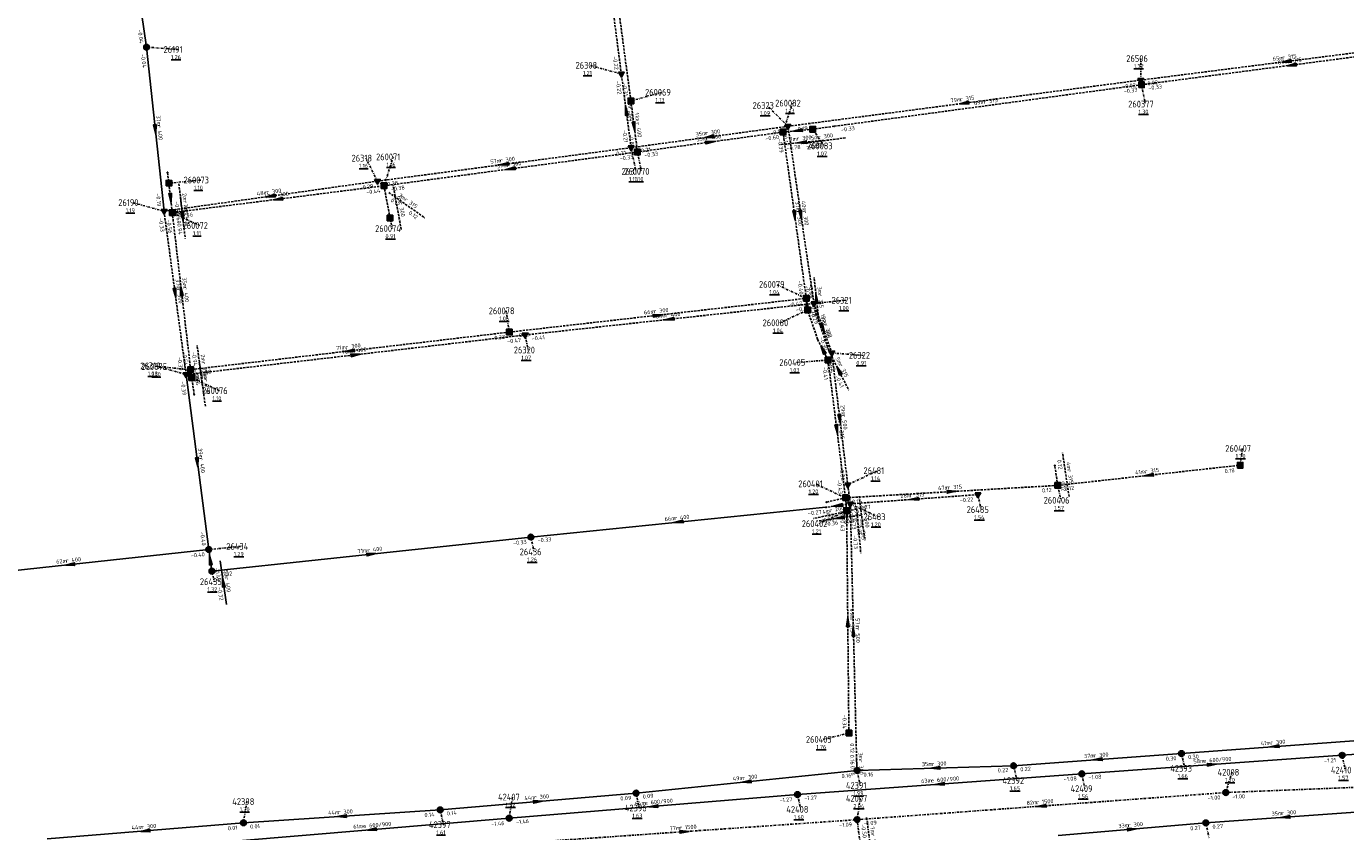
# Model space of a CAD drawing. Extents: x 188323 to 208361, y 565368 to 574910.
# Tile 174 of 256: x 202968 to 203260, y 569151 to 569330. Entities that reach past the tile are written whole.
import ezdxf

# ---------------------------------------------------------------- set-up
doc = ezdxf.new("R2010")
doc.units = 0
for name, pattern in [('BORDER', [1.75, 0.5, -0.25, 0.5, -0.25, 0, -0.25]), ('DASHDOT', [1, 0.5, -0.25, 0, -0.25]), ('DASHED', [0.75, 0.5, -0.25])]:
    doc.linetypes.add(name, pattern=pattern)
doc.layers.get('0').update_dxf_attribs({"linetype": 'CONTINUOUS'})
for name, color, linetype in [('RIO-AFM', 7, 'CONTINUOUS'), ('RIO-BOK', 7, 'CONTINUOUS'), ('RIO-DET', 7, 'CONTINUOUS'), ('RIO-KNP', 7, 'CONTINUOUS'), ('RIO-KNR', 7, 'CONTINUOUS'), ('RIO-LAG_0B', 7, 'CONTINUOUS'), ('RIO-LAG_1B', 7, 'DASHED'), ('RIO-LAG_2B', 7, 'DASHED'), ('RIO-LAG_4', 7, 'BORDER'), ('RIO-LEN', 7, 'CONTINUOUS'), ('RIO-MVD', 1, 'CONTINUOUS'), ('RIO-VRB', 6, 'DASHDOT'), ('RIO-VRH', 7, 'CONTINUOUS')]:
    doc.layers.add(name, color=color, linetype=linetype)
doc.styles.add('RIO-TXT', font='isocp.shx')

# ---------------------------------------------------------------- blocks, each defined once
blk = doc.blocks.new('L_VHR')
blk.add_lwpolyline([(-0.5, 0), (0.5, 0), (-0.5, 0.15), (-0.5, -0.15), (0.5, 0)])
blk = doc.blocks.new('K_IPR')
blk.add_lwpolyline([(-0.5, -0.5), (0.5, -0.5), (0.5, 0.5), (-0.5, 0.5)], close=True)
blk.add_solid([(-0.5, 0.5), (0.5, 0.5), (-0.5, -0.5), (0.5, -0.5)])
at = {"style": 'RIO-TXT', "flags": 1}
blk.add_attdef('KNOOPNAAM', (2, 2), '', height=1, dxfattribs=at)
blk = doc.blocks.new('K_FIC')
blk.add_circle((0, 0), 0.0625)
at = {"style": 'RIO-TXT', "flags": 1}
blk.add_attdef('KNOOPNAAM', (2, 2), '', height=1, dxfattribs=at)
blk = doc.blocks.new('K_IPD')
blk.add_lwpolyline([(-0.496027, 0.307994), (0.503973, 0.307994), (0.003973, -0.558031)], close=True)
blk.add_solid([(-0.496027, 0.307994), (0.503973, 0.307994), (0.003973, -0.558031)])
at = {"style": 'RIO-TXT', "flags": 1}
blk.add_attdef('KNOOPNAAM', (2, 2), '', height=1, dxfattribs=at)
blk = doc.blocks.new('K_IPG')
blk.add_circle((0, 0), 0.5)
for points in [[(0, 0), (-0.5, 0), (-0.433013, 0.25)], [(0, 0), (-0.433013, -0.25), (-0.5, 0)], [(0, 0), (-0.433013, 0.25), (-0.25, 0.433013)], [(0, 0), (-0.25, -0.433013), (-0.433013, -0.25)], [(0, 0), (-0.25, 0.433013), (0, 0.5)], [(0, 0), (0, -0.5), (-0.25, -0.433013)], [(0, 0), (0, 0.5), (0.25, 0.433013)], [(0, 0), (0.25, 0.433013), (0.433013, 0.25)], [(0, 0), (0.433013, 0.25), (0.5, 0)], [(0, 0), (0.5, 0), (0.433013, -0.25)], [(0, 0), (0.433013, -0.25), (0.25, -0.433013)], [(0, 0), (0.25, -0.433013), (0, -0.5)]]:
    blk.add_solid(points)
at = {"style": 'RIO-TXT', "flags": 1}
blk.add_attdef('KNOOPNAAM', (2, 2), '', height=1, dxfattribs=at)
blk = doc.blocks.new('315_02______260074____260071_')
at = {"layer": 'RIO-LAG_1B'}
blk.add_line((0, 0), (-1.8, 9.654), dxfattribs=at)
at = {"layer": 'RIO-AFM', "style": 'RIO-TXT'}
blk.add_text('r 300', height=0.9, rotation=280.5454, dxfattribs=at).set_placement((-0.6057, 5.9807))
at = {"layer": 'RIO-LEN', "style": 'RIO-TXT'}
blk.add_text('7m', height=0.9, rotation=280.5454, dxfattribs=at).set_placement((-0.9029, 7.5732))
blk = doc.blocks.new('316_02______26318_____260071_')
at = {"layer": 'RIO-LAG_2B'}
blk.add_line((0, 0), (8.028, -5.657), dxfattribs=at)
at = {"layer": 'RIO-AFM', "style": 'RIO-TXT'}
blk.add_text('r 315', height=0.9, rotation=324.8014, dxfattribs=at).set_placement((3.419, -1.7972))
at = {"layer": 'RIO-BOK', "style": 'RIO-TXT'}
for p in [(0.338, -1.9507), (4.311, -4.7498)]:
    blk.add_text('0.12', height=0.9, rotation=324.8014, dxfattribs=at).set_placement(p)
at = {"layer": 'RIO-LEN', "style": 'RIO-TXT'}
blk.add_text('2m', height=0.9, rotation=324.8014, dxfattribs=at).set_placement((2.0947, -0.8641))
blk = doc.blocks.new('317_02______260073____260072_')
at = {"layer": 'RIO-LAG_1B'}
blk.add_line((0, 0), (1.123, -9.757), dxfattribs=at)
at = {"layer": 'RIO-VRH', "xscale": 2, "yscale": 2, "zscale": 2, "rotation": 276.5406}
blk.add_blockref('L_VHR', (0.5615, -4.8785), dxfattribs=at)
at = {"layer": 'RIO-AFM', "style": 'RIO-TXT'}
blk.add_text('r 400', height=0.9, rotation=276.5406, dxfattribs=at).set_placement((0.9349, -3.7482))
at = {"layer": 'RIO-BOK', "style": 'RIO-TXT'}
for s, p in [('-0.86', (-1.2307, -1.5507)), ('-0.94', (-0.7364, -5.8434))]:
    blk.add_text(s, height=0.9, rotation=276.5406, dxfattribs=at).set_placement(p)
at = {"layer": 'RIO-LEN', "style": 'RIO-TXT'}
blk.add_text('7m', height=0.9, rotation=276.5406, dxfattribs=at).set_placement((0.7496, -2.1389))
blk = doc.blocks.new('318_02______260118____260073_')
at = {"layer": 'RIO-LAG_1B'}
blk.add_line((0, 0), (1.148, -9.754), dxfattribs=at)
at = {"layer": 'RIO-AFM', "style": 'RIO-TXT'}
blk.add_text('r 400', height=0.9, rotation=276.6904, dxfattribs=at).set_placement((0.9447, -3.7458))
at = {"layer": 'RIO-BOK', "style": 'RIO-TXT'}
blk.add_text('-0.60', height=0.9, rotation=276.6904, dxfattribs=at).set_placement((-0.7211, -5.8453))
at = {"layer": 'RIO-LEN', "style": 'RIO-TXT'}
blk.add_text('2m', height=0.9, rotation=276.6904, dxfattribs=at).set_placement((0.7552, -2.1369))
blk = doc.blocks.new('319_02______260076____260075_')
at = {"layer": 'RIO-LAG_1B'}
blk.add_line((0, 0), (-1.309, 9.733), dxfattribs=at)
at = {"layer": 'RIO-AFM', "style": 'RIO-TXT'}
blk.add_text('r 315', height=0.9, rotation=277.6449, dxfattribs=at).set_placement((-0.3021, 6.004))
at = {"layer": 'RIO-BOK', "style": 'RIO-TXT'}
for p in [(-2.5096, 8.1588), (-1.9328, 3.8775)]:
    blk.add_text('-0.94', height=0.9, rotation=277.6449, dxfattribs=at).set_placement(p)
at = {"layer": 'RIO-LEN', "style": 'RIO-TXT'}
blk.add_text('2m', height=0.9, rotation=277.6449, dxfattribs=at).set_placement((-0.5184, 7.6095))
blk = doc.blocks.new('320_02______260077____260076_')
at = {"layer": 'RIO-LAG_1B'}
blk.add_line((0, 0), (-1.367, 9.725), dxfattribs=at)
at = {"layer": 'RIO-AFM', "style": 'RIO-TXT'}
blk.add_text('r 250', height=0.9, rotation=277.9898, dxfattribs=at).set_placement((-0.3377, 6.0021))
at = {"layer": 'RIO-BOK', "style": 'RIO-TXT'}
blk.add_text('-0.65', height=0.9, rotation=277.9898, dxfattribs=at).set_placement((-2.5581, 8.1436))
at = {"layer": 'RIO-LEN', "style": 'RIO-TXT'}
blk.add_text('4m', height=0.9, rotation=277.9898, dxfattribs=at).set_placement((-0.5636, 7.6063))
blk = doc.blocks.new('321_02______260080____260079_')
at = {"layer": 'RIO-LAG_1B'}
blk.add_line((0, 0), (-1.034, 9.766), dxfattribs=at)
at = {"layer": 'RIO-VRH', "xscale": 2, "yscale": 2, "zscale": 2, "rotation": 96.0291}
blk.add_blockref('L_VHR', (-0.517, 4.883), dxfattribs=at)
at = {"layer": 'RIO-AFM', "style": 'RIO-TXT'}
blk.add_text('r 315', height=0.9, rotation=276.0291, dxfattribs=at).set_placement((-0.1327, 6.0101))
at = {"layer": 'RIO-BOK', "style": 'RIO-TXT'}
for s, p in [('-0.89', (-2.2785, 8.2263)), ('-0.78', (-1.8227, 3.9304))]:
    blk.add_text(s, height=0.9, rotation=276.0291, dxfattribs=at).set_placement(p)
at = {"layer": 'RIO-LEN', "style": 'RIO-TXT'}
blk.add_text('3m', height=0.9, rotation=276.0291, dxfattribs=at).set_placement((-0.3036, 7.621))
blk = doc.blocks.new('322_02______260081____260080_')
at = {"layer": 'RIO-LAG_1B'}
blk.add_line((0, 0), (-3.225, 9.276), dxfattribs=at)
at = {"layer": 'RIO-AFM', "style": 'RIO-TXT'}
blk.add_text('r 300', height=0.9, rotation=289.1553, dxfattribs=at).set_placement((-1.4942, 5.8229))
at = {"layer": 'RIO-LEN', "style": 'RIO-TXT'}
blk.add_text('7m', height=0.9, rotation=289.1553, dxfattribs=at).set_placement((-2.0265, 7.353))
blk = doc.blocks.new('323_02______260081____260405_')
at = {"layer": 'RIO-LAG_1B'}
blk.add_line((0, 0), (4.382, -8.789), dxfattribs=at)
at = {"layer": 'RIO-VRH', "xscale": 2, "yscale": 2, "zscale": 2, "rotation": 476.4722}
blk.add_blockref('L_VHR', (2.191, -4.3945), dxfattribs=at)
at = {"layer": 'RIO-AFM', "style": 'RIO-TXT'}
blk.add_text('r 315', height=0.9, rotation=296.4722, dxfattribs=at).set_placement((2.1566, -3.2045))
at = {"layer": 'RIO-BOK', "style": 'RIO-TXT'}
for s, p in [('-0.42', (-0.6283, -1.8774)), ('-0.41', (1.2995, -5.7435))]:
    blk.add_text(s, height=0.9, rotation=296.4722, dxfattribs=at).set_placement(p)
at = {"layer": 'RIO-LEN', "style": 'RIO-TXT'}
blk.add_text('5m', height=0.9, rotation=296.4722, dxfattribs=at).set_placement((1.4337, -1.7547))
blk = doc.blocks.new('324_02______260083____260082_')
at = {"layer": 'RIO-LAG_1B'}
blk.add_line((0, 0), (-9.778, -0.926), dxfattribs=at)
at = {"layer": 'RIO-VRH', "xscale": 2, "yscale": 2, "zscale": 2, "rotation": 185.3904}
blk.add_blockref('L_VHR', (-4.889, -0.463), dxfattribs=at)
at = {"layer": 'RIO-AFM', "style": 'RIO-TXT'}
blk.add_text('r 300', height=0.9, rotation=365.3904, dxfattribs=at).set_placement((-6.0119, -0.0659))
at = {"layer": 'RIO-BOK', "style": 'RIO-TXT'}
for s, p in [('-0.78', (-8.2521, -2.1873)), ('-0.33', (-3.9505, -1.7786))]:
    blk.add_text(s, height=0.9, rotation=365.3904, dxfattribs=at).set_placement(p)
at = {"layer": 'RIO-LEN', "style": 'RIO-TXT'}
blk.add_text('7m', height=0.9, rotation=365.3904, dxfattribs=at).set_placement((-7.6246, -0.2192))
blk = doc.blocks.new('325_02______260084____260083_')
at = {"layer": 'RIO-LAG_1B'}
blk.add_line((0, 0), (-9.739, -1.269), dxfattribs=at)
at = {"layer": 'RIO-AFM', "style": 'RIO-TXT'}
blk.add_text('r 300', height=0.9, rotation=367.405, dxfattribs=at).set_placement((-6.0054, -0.2771))
at = {"layer": 'RIO-BOK', "style": 'RIO-TXT'}
blk.add_text('-0.33', height=0.9, rotation=367.405, dxfattribs=at).set_placement((-8.1697, -2.4759))
at = {"layer": 'RIO-LEN', "style": 'RIO-TXT'}
blk.add_text('5m', height=0.9, rotation=367.405, dxfattribs=at).set_placement((-7.6118, -0.4869))
blk = doc.blocks.new('388_02______260401____260402_')
at = {"layer": 'RIO-LAG_1B'}
blk.add_line((0, 0), (0.889, -9.781), dxfattribs=at)
at = {"layer": 'RIO-AFM', "style": 'RIO-TXT'}
blk.add_text('r 315', height=0.9, rotation=275.1671, dxfattribs=at).set_placement((0.8448, -3.7696))
at = {"layer": 'RIO-BOK', "style": 'RIO-TXT'}
for p in [(-1.2675, -1.5208), (-0.8763, -5.824)]:
    blk.add_text('-0.73', height=0.9, rotation=275.1671, dxfattribs=at).set_placement(p)
at = {"layer": 'RIO-LEN', "style": 'RIO-TXT'}
blk.add_text('3m', height=0.9, rotation=275.1671, dxfattribs=at).set_placement((0.6981, -2.1562))
blk = doc.blocks.new('389_02______260401____260404_')
at = {"layer": 'RIO-LAG_1B'}
blk.add_line((0, 0), (-9.594, -2.103), dxfattribs=at)
at = {"layer": 'RIO-AFM', "style": 'RIO-TXT'}
blk.add_text('r 200', height=0.9, rotation=372.3419, dxfattribs=at).set_placement((-5.9597, -0.7934))
at = {"layer": 'RIO-BOK', "style": 'RIO-TXT'}
for p in [(-7.9266, -3.1704), (-3.7061, -2.244)]:
    blk.add_text('-0.40', height=0.9, rotation=372.3419, dxfattribs=at).set_placement(p)
at = {"layer": 'RIO-LEN', "style": 'RIO-TXT'}
blk.add_text('4m', height=0.9, rotation=372.3419, dxfattribs=at).set_placement((-7.542, -1.1407))
blk = doc.blocks.new('390_02______260406____260408_')
at = {"layer": 'RIO-LAG_1B'}
blk.add_line((0, 0), (-1.427, 9.716), dxfattribs=at)
at = {"layer": 'RIO-AFM', "style": 'RIO-TXT'}
blk.add_text('r 315', height=0.9, rotation=278.3401, dxfattribs=at).set_placement((-0.3749, 5.9995))
at = {"layer": 'RIO-BOK', "style": 'RIO-TXT'}
for p in [(-2.6084, 8.1274), (-1.9011, 3.3191)]:
    blk.add_text('0.12', height=0.9, rotation=278.3401, dxfattribs=at).set_placement(p)
at = {"layer": 'RIO-LEN', "style": 'RIO-TXT'}
blk.add_text('4m', height=0.9, rotation=278.3401, dxfattribs=at).set_placement((-0.6107, 7.6022))
blk = doc.blocks.new('425_02______26434_____26435_')
at = {"layer": 'RIO-LAG_0B'}
blk.add_line((0, 0), (1.423, -9.718), dxfattribs=at)
at = {"layer": 'RIO-VRH', "xscale": 2, "yscale": 2, "zscale": 2, "rotation": 458.3054}
blk.add_blockref('L_VHR', (0.7115, -4.859), dxfattribs=at)
at = {"layer": 'RIO-AFM', "style": 'RIO-TXT'}
blk.add_text('r 400', height=0.9, rotation=278.3054, dxfattribs=at).set_placement((1.0499, -3.7177))
at = {"layer": 'RIO-BOK', "style": 'RIO-TXT'}
for s, p in [('-0.40', (-1.1823, -1.5879)), ('-0.32', (-0.5561, -5.8633))]:
    blk.add_text(s, height=0.9, rotation=278.3054, dxfattribs=at).set_placement(p)
at = {"layer": 'RIO-LEN', "style": 'RIO-TXT'}
blk.add_text('5m', height=0.9, rotation=278.3054, dxfattribs=at).set_placement((0.8151, -2.1148))
blk = doc.blocks.new('426_02______26481_____26483_')
at = {"layer": 'RIO-LAG_2B'}
blk.add_line((0, 0), (1.235, -9.743), dxfattribs=at)
at = {"layer": 'RIO-AFM', "style": 'RIO-TXT'}
blk.add_text('r 500', height=0.9, rotation=277.1993, dxfattribs=at).set_placement((0.9779, -3.7367))
at = {"layer": 'RIO-BOK', "style": 'RIO-TXT'}
for p in [(-1.2128, -1.5648), (-0.6693, -5.8505)]:
    blk.add_text('-0.36', height=0.9, rotation=277.1993, dxfattribs=at).set_placement(p)
at = {"layer": 'RIO-LEN', "style": 'RIO-TXT'}
blk.add_text('4m', height=0.9, rotation=277.1993, dxfattribs=at).set_placement((0.7741, -2.1296))
blk = doc.blocks.new('427_02______26483_____26482_')
at = {"layer": 'RIO-LAG_2B'}
blk.add_line((0, 0), (-9.737, -1.284), dxfattribs=at)
at = {"layer": 'RIO-VRH', "xscale": 2, "yscale": 2, "zscale": 2, "rotation": 187.4896}
blk.add_blockref('L_VHR', (-4.8685, -0.642), dxfattribs=at)
at = {"layer": 'RIO-AFM', "style": 'RIO-TXT'}
blk.add_text('r 315', height=0.9, rotation=367.4896, dxfattribs=at).set_placement((-6.0049, -0.2865))
at = {"layer": 'RIO-BOK', "style": 'RIO-TXT'}
for s, p in [('-0.36', (-8.1659, -2.4886)), ('-0.33', (-3.8821, -1.9226))]:
    blk.add_text(s, height=0.9, rotation=367.4896, dxfattribs=at).set_placement(p)
at = {"layer": 'RIO-LEN', "style": 'RIO-TXT'}
blk.add_text('5m', height=0.9, rotation=367.4896, dxfattribs=at).set_placement((-7.611, -0.4987))
blk = doc.blocks.new('705_04______42089___c142007_')
at = {"layer": 'RIO-LAG_4'}
blk.add_line((0, 0), (-1.311, 9.733), dxfattribs=at)
at = {"layer": 'RIO-AFM', "style": 'RIO-TXT'}
blk.add_text('r 500', height=0.9, rotation=277.659, dxfattribs=at).set_placement((-0.3032, 6.0042))
at = {"layer": 'RIO-BOK', "style": 'RIO-TXT'}
for p in [(-2.5112, 8.1585), (-1.9333, 3.8774)]:
    blk.add_text('-0.50', height=0.9, rotation=277.659, dxfattribs=at).set_placement(p)
at = {"layer": 'RIO-LEN', "style": 'RIO-TXT'}
blk.add_text('7m', height=0.9, rotation=277.659, dxfattribs=at).set_placement((-0.5199, 7.6097))

msp = doc.modelspace()

# ---------------------------------------------------------------- linework, layer by layer
at = {"layer": 'RIO-LAG_0B'}
for p, q in [((202990, 569357.696), (202994.704, 569325.376)), ((202998.592, 569289.024), (202994.704, 569325.376)), ((203003.488, 569252.8), (203008.496, 569214.016)), ((203079.904, 569216.768), (203145.296, 569223.36)), ((203009.2, 569209.216), (203079.904, 569216.768)), ((203008.496, 569214.016), (202947.008, 569207.296)), ((203008.496, 569214.016), (203009.2, 569209.216)), ((203224.096, 569168.768), (203265.296, 569171.776)), ((203315.008, 569172.608), (203259.696, 569168.384)), ((203186.896, 569166.08), (203224.096, 569168.768)), ((203202, 569164.288), (203259.696, 569168.384)), ((203152.192, 569164.992), (203103.2, 569160)), ((203152.192, 569164.992), (203152.096, 569167.488)), ((203152.192, 569164.992), (203186.896, 569166.08)), ((203139.008, 569159.68), (203202, 569164.288)), ((203103.2, 569160), (203059.808, 569156.288)), ((203075.104, 569154.432), (203139.008, 569159.68)), ((203059.808, 569156.288), (203016.192, 569153.408)), ((203016.192, 569153.408), (202972.704, 569149.824)), ((203014.208, 569149.376), (203075.104, 569154.432)), ((203229.504, 569153.408), (203196.8, 569150.592)), ((203264.704, 569155.904), (203229.504, 569153.408))]:
    msp.add_line(p, q, dxfattribs=at)
at = {"layer": 'RIO-LAG_1B'}
for p, q in [((203102.064, 569313.472), (203094.528, 569369.92)), ((203215.232, 569317.056), (203281.856, 569325.76)), ((203147.136, 569307.84), (203215.232, 569317.056)), ((203102.064, 569313.472), (203103.52, 569302.144)), ((203135.792, 569306.56), (203103.52, 569302.144)), ((203142.368, 569307.2), (203135.792, 569306.56)), ((203140.944, 569269.696), (203135.792, 569306.56)), ((203147.136, 569307.84), (203142.368, 569307.2)), ((203103.52, 569302.144), (203047.344, 569294.656)), ((202999.376, 569297.6), (202999.664, 569295.232)), ((202999.664, 569295.232), (203000.416, 569288.704)), ((203000.416, 569288.704), (203047.344, 569294.656)), ((203048.672, 569287.488), (203047.344, 569294.656)), ((203000.416, 569288.704), (203004.496, 569253.888)), ((203075.104, 569262.208), (203140.944, 569269.696)), ((203141.216, 569267.136), (203140.944, 569269.696)), ((203143.456, 569260.608), (203141.216, 569267.136)), ((203075.104, 569262.208), (203004.496, 569253.888)), ((203143.456, 569260.608), (203145.76, 569256)), ((203145.76, 569256), (203149.632, 569225.472)), ((203004.736, 569252.096), (203004.496, 569253.888)), ((203005.264, 569248.32), (203004.736, 569252.096)), ((203196.672, 569228.224), (203196.032, 569232.64)), ((203196.672, 569228.224), (203237.104, 569232.704)), ((203149.632, 569225.472), (203196.672, 569228.224)), ((203149.632, 569225.472), (203145.376, 569224.512)), ((203149.632, 569225.472), (203149.888, 569222.592)), ((203149.888, 569222.592), (203150.384, 569173.312))]:
    msp.add_line(p, q, dxfattribs=at)
at = {"layer": 'RIO-LAG_2B'}
for p, q in [((203093.232, 569371.2), (203099.952, 569319.424)), ((203215.056, 569318.08), (203279.712, 569326.336)), ((203102.112, 569303.104), (203099.952, 569319.424)), ((203136.88, 569307.84), (203215.056, 569318.08)), ((203136.88, 569307.84), (203102.112, 569303.104)), ((203142.64, 569268.544), (203136.88, 569307.84)), ((203102.112, 569303.104), (203045.888, 569295.68)), ((203045.888, 569295.68), (202998.592, 569289.024)), ((203045.888, 569295.68), (203047.344, 569294.656)), ((203003.488, 569252.8), (202998.592, 569289.024)), ((203078.592, 569261.568), (203142.64, 569268.544)), ((203142.64, 569268.544), (203146.592, 569257.6)), ((203003.488, 569252.8), (203078.592, 569261.568)), ((203146.592, 569257.6), (203150.144, 569228.352)), ((203150.144, 569228.352), (203150.688, 569224.128)), ((203150.688, 569224.128), (203178.976, 569226.176)), ((203150.688, 569224.128), (203145.296, 569223.36)), ((203150.688, 569224.128), (203152.096, 569167.488))]:
    msp.add_line(p, q, dxfattribs=at)
at = {"layer": 'RIO-LAG_4'}
for p, q in [((203233.904, 569160.128), (203314.624, 569163.392)), ((203152.192, 569154.112), (203233.904, 569160.128)), ((203075.696, 569148.8), (203152.192, 569154.112)), ((203153.104, 569147.392), (203152.192, 569154.112))]:
    msp.add_line(p, q, dxfattribs=at)
at = {"layer": 'RIO-VRB'}
for p, q in [((202994.7, 569325.4), (203001.6675, 569324.8713)), ((203215.05, 569318.1), (203215.0494, 569322.875)), ((203099.95, 569319.44), (203092.9821, 569321.3665)), ((203215.23, 569317.06), (203216.1106, 569312.762)), ((203102.07, 569313.46), (203109.0375, 569315.3887)), ((203136.88, 569307.85), (203132.2253, 569312.4538)), ((203135.79, 569306.57), (203137.8671, 569312.9789)), ((203142.36, 569307.19), (203144.897, 569303.4947)), ((203102.11, 569303.11), (203103.1641, 569297.8271)), ((203045.88, 569295.68), (203043.3416, 569300.7745)), ((203047.34, 569294.65), (203049.4171, 569301.0589)), ((203103.52, 569302.14), (203104.4006, 569297.842)), ((202999.66, 569295.23), (203006.735, 569295.93)), ((202998.6, 569289), (202991.6321, 569290.9265)), ((203000.41, 569288.68), (203006.5369, 569285.8422)), ((203048.67, 569287.5), (203049.2035, 569285.1716)), ((203140.94, 569269.67), (203134.291, 569272.7879)), ((203141.21, 569267.11), (203135.0842, 569264.2702)), ((203142.64, 569268.57), (203149.715, 569269.27)), ((203075.1, 569262.21), (203074.3917, 569266.923)), ((203078.59, 569261.55), (203079.2971, 569258.2368)), ((203145.76, 569256.01), (203138.7929, 569255.4791)), ((203146.59, 569257.58), (203153.5575, 569257.0513)), ((203003.48, 569252.8), (202996.5121, 569254.7265)), ((203004.49, 569253.86), (202997.415, 569254.5578)), ((203004.73, 569252.07), (203010.8569, 569249.2322)), ((203237.1, 569232.69), (203237.6335, 569236.4184)), ((203150.15, 569228.38), (203156.7982, 569231.5)), ((203149.63, 569225.45), (203142.981, 569228.5679)), ((203178.97, 569226.18), (203179.6771, 569222.8668)), ((203196.67, 569228.25), (203197.3771, 569224.9368)), ((203150.69, 569224.1), (203156.8169, 569221.2622)), ((203149.89, 569222.57), (203143.7642, 569219.7302)), ((203008.5, 569214), (203015.575, 569214.7)), ((203079.9, 569216.8), (203080.6071, 569213.4868)), ((203009.2, 569209.2), (203009.7335, 569206.8716)), ((203150.39, 569173.29), (203144.6821, 569171.9102)), ((203224.1, 569168.8), (203224.8071, 569165.4868)), ((203259.7, 569168.4), (203260.4071, 569165.0868)), ((203152.2, 569165), (203152.9071, 569161.6868)), ((203186.9, 569166.1), (203187.6071, 569162.7868)), ((203202, 569164.3), (203202.7071, 569160.9868)), ((203233.9, 569160.1), (203235.2933, 569164.6294)), ((203075.1, 569154.4), (203075.8071, 569159.1132)), ((203103.2, 569160), (203103.9071, 569156.6868)), ((203139, 569159.7), (203139.7071, 569156.3868)), ((203016.2, 569153.4), (203016.9071, 569158.1132)), ((203059.8, 569156.3), (203060.5071, 569152.9868)), ((203152.2, 569154.1), (203152.9071, 569158.8132)), ((203229.5, 569153.4), (203230.2071, 569150.0868))]:
    msp.add_line(p, q, dxfattribs=at)

# ---------------------------------------------------------------- block references
at = {"layer": 'RIO-DET'}
for name, p in [('324_02______260083____260082_', (203144.864, 569304.704)), ('325_02______260084____260083_', (203149.632, 569305.28)), ('318_02______260118____260073_', (203001.888, 569295.104)), ('315_02______260074____260071_', (203051.168, 569284.992)), ('317_02______260073____260072_', (203002.16, 569292.736)), ('316_02______26318_____260071_', (203048.384, 569293.184)), ('321_02______260080____260079_', (203143.712, 569264.64)), ('322_02______260081____260080_', (203145.952, 569258.112)), ('319_02______260076____260075_', (203007.232, 569249.6)), ('320_02______260077____260076_', (203007.76, 569245.76)), ('323_02______260081____260405_', (203145.952, 569258.112)), ('390_02______260406____260408_', (203199.168, 569225.728)), ('389_02______260401____260404_', (203152.128, 569222.976)), ('426_02______26481_____26483_', (203152.656, 569225.856)), ('427_02______26483_____26482_', (203153.184, 569221.632)), ('388_02______260401____260402_', (203152.128, 569222.976)), ('425_02______26434_____26435_', (203011.008, 569211.52)), ('705_04______42089___c142007_', (203155.6, 569144.896))]:
    msp.add_blockref(name, p, dxfattribs=at)
at = {"layer": 'RIO-KNP', "xscale": 1.25, "yscale": 1.25, "zscale": 1.25}
for name, p in [('K_IPG', (202994.704, 569325.376)), ('K_IPD', (203099.952, 569319.424)), ('K_IPD', (203215.056, 569318.08)), ('K_IPR', (203215.232, 569317.056)), ('K_IPR', (203102.064, 569313.472)), ('K_IPD', (203136.88, 569307.84)), ('K_IPR', (203135.792, 569306.56)), ('K_IPR', (203142.368, 569307.2)), ('K_FIC', (203147.136, 569307.84)), ('K_IPD', (203102.112, 569303.104)), ('K_IPR', (203103.52, 569302.144)), ('K_FIC', (202999.376, 569297.6)), ('K_IPR', (202999.664, 569295.232)), ('K_IPD', (203045.888, 569295.68)), ('K_IPR', (203047.344, 569294.656)), ('K_IPD', (202998.592, 569289.024)), ('K_IPR', (203000.416, 569288.704)), ('K_IPR', (203048.672, 569287.488)), ('K_IPR', (203140.944, 569269.696)), ('K_IPR', (203141.216, 569267.136)), ('K_IPD', (203142.64, 569268.544)), ('K_IPR', (203075.104, 569262.208)), ('K_IPD', (203078.592, 569261.568)), ('K_FIC', (203143.456, 569260.608)), ('K_IPR', (203145.76, 569256)), ('K_IPD', (203146.592, 569257.6)), ('K_IPD', (203003.488, 569252.8)), ('K_IPR', (203004.496, 569253.888)), ('K_IPR', (203004.736, 569252.096)), ('K_FIC', (203005.264, 569248.32)), ('K_FIC', (203196.032, 569232.64)), ('K_IPR', (203237.104, 569232.704)), ('K_IPD', (203150.144, 569228.352)), ('K_IPD', (203178.976, 569226.176)), ('K_IPR', (203196.672, 569228.224)), ('K_FIC', (203145.296, 569223.36)), ('K_FIC', (203145.376, 569224.512)), ('K_IPR', (203149.632, 569225.472)), ('K_IPR', (203149.888, 569222.592)), ('K_IPD', (203150.688, 569224.128)), ('K_IPG', (203079.904, 569216.768)), ('K_IPG', (203008.496, 569214.016)), ('K_IPG', (203009.2, 569209.216)), ('K_IPR', (203150.384, 569173.312)), ('K_IPG', (203224.096, 569168.768)), ('K_IPG', (203259.696, 569168.384)), ('K_IPG', (203152.192, 569164.992)), ('K_FIC', (203152.096, 569167.488)), ('K_IPG', (203186.896, 569166.08)), ('K_IPG', (203202, 569164.288)), ('K_IPG', (203103.2, 569160)), ('K_IPG', (203139.008, 569159.68)), ('K_IPG', (203233.904, 569160.128)), ('K_IPG', (203059.808, 569156.288)), ('K_IPG', (203016.192, 569153.408)), ('K_IPG', (203075.104, 569154.432)), ('K_IPG', (203152.192, 569154.112)), ('K_IPG', (203229.504, 569153.408))]:
    msp.add_blockref(name, p, dxfattribs=at)
at = {"layer": 'RIO-VRH'}
for p, xscale, yscale, zscale, rotation in [((203247.385, 569322.22), 2, 2, 2, 187.2605), ((203248.545, 569321.4), 2, 2, 2, 187.4215), ((203101.03, 569311.275), 2, 2, 2, 97.5432), ((203175.965, 569312.975), 2, 2, 2, 187.4695), ((202996.65, 569307.2), 2, 2, 2, 276.124), ((203102.795, 569307.8), 2, 2, 2, 277.3077), ((203119.495, 569305.48), 2, 2, 2, 187.7622), ((203139.075, 569306.88), 2, 2, 2, 185.3904), ((203119.655, 569304.355), 2, 2, 2, 367.8159), ((203073.995, 569299.395), 2, 2, 2, 187.5265), ((203075.43, 569298.395), 2, 2, 2, 187.5932), ((203000.035, 569291.955), 2, 2, 2, 276.5406), ((203022.24, 569292.34), 2, 2, 2, 188.041), ((203023.875, 569291.665), 2, 2, 2, 187.249), ((203138.365, 569288.12), 2, 2, 2, 277.9535), ((203139.76, 569288.21), 2, 2, 2, 278.3506), ((203001.04, 569270.9), 2, 2, 2, 277.6859), ((203002.45, 569271.27), 2, 2, 2, 456.6915), ((203141.075, 569268.39), 1.323, 1.323, 1.323, 96.0291), ((203108.02, 569265.94), 2, 2, 2, 6.4637), ((203110.615, 569265.06), 2, 2, 2, 186.2541), ((203144.615, 569263.075), 2, 2, 2, 289.7764), ((203039.795, 569258.035), 2, 2, 2, 186.7435), ((203144.61, 569258.32), 2, 2, 2, 476.4722), ((203041.035, 569257.175), 2, 2, 2, 6.6441), ((203148.37, 569242.98), 2, 2, 2, 276.9594), ((203147.695, 569240.73), 2, 2, 2, 277.2256), ((203005.99, 569233.4), 2, 2, 2, 277.3804), ((203216.885, 569230.47), 2, 2, 2, 186.2664), ((203173.15, 569226.85), 2, 2, 2, 3.4061), ((203147.99, 569223.745), 2, 2, 2, 187.4896), ((203164.83, 569225.14), 2, 2, 2, 184.2061), ((203112.595, 569220.095), 2, 2, 2, 185.7543), ((203008.85, 569211.6), 2, 2, 2, 458.3054), ((203044.55, 569213), 2, 2, 2, 6.1349), ((202977.75, 569210.65), 2, 2, 2, 186.2168), ((203150.14, 569197.93), 2, 2, 2, 450.5903), ((203151.39, 569195.805), 2, 2, 2, 451.4261), ((203244.7, 569170.3), 2, 2, 2, 184.1642), ((203205.5, 569167.45), 2, 2, 2, 184.1509), ((203169.55, 569165.55), 2, 2, 2, 181.8155), ((203230.85, 569166.35), 2, 2, 2, 4.064), ((203127.7, 569162.5), 2, 2, 2, 185.8258), ((203170.5, 569162), 2, 2, 2, 184.1757), ((203081.5, 569158.15), 2, 2, 2, 364.8724), ((203107.05, 569157.05), 2, 2, 2, 184.7409), ((203193.05, 569157.1), 2, 2, 2, 184.1998), ((203038, 569154.85), 2, 2, 2, 183.805), ((203247.1, 569154.65), 2, 2, 2, 184.0621), ((202994.45, 569151.6), 2, 2, 2, 184.7305), ((203044.65, 569151.9), 2, 2, 2, 184.6931), ((203113.95, 569151.45), 2, 2, 2, 3.9628), ((203213.15, 569152), 2, 2, 2, 364.8936)]:
    msp.add_blockref('L_VHR', p, dxfattribs=dict(at, xscale=xscale, yscale=yscale, zscale=zscale, rotation=rotation))

# ---------------------------------------------------------------- texts
at = {"layer": 'RIO-AFM', "style": 'RIO-TXT'}
for s, rotation, p in [('r 315', 7.2605, (203246.518, 569322.6136)), ('r 315', 7.4215, (203247.6773, 569321.7912)), ('r 315', 7.4695, (203175.0969, 569313.3654)), ('r 315', 7.7343, (203180.31, 569312.8214)), ('r 300', 277.5432, (203101.4241, 569312.1445)), ('r 400', 276.124, (202997.0718, 569308.0602)), ('r 400', 277.3077, (203103.1911, 569308.6678)), ('r 300', 367.7622, (203118.6229, 569305.8764)), ('r 400', 367.8159, (203118.7826, 569304.7498)), ('r 300', 367.5265, (203073.1236, 569299.8018)), ('r 300', 367.5932, (203074.5584, 569298.8008)), ('r 300', 368.041, (203021.3655, 569292.7362)), ('r 300', 7.249, (203023.0084, 569292.0588)), ('r 300', 277.9535, (203138.7593, 569288.9935)), ('r 300', 278.3506, (203140.1491, 569289.086)), ('r 300', 277.6859, (203001.4382, 569271.7715)), ('r 400', 276.6915, (203002.8628, 569272.1343)), ('r 300', 6.4637, (203107.1588, 569266.3456)), ('r 400', 6.2541, (203109.7552, 569265.4688)), ('r 300', 289.7764, (203144.8144, 569264.0078)), ('r 300', 366.7435, (203038.9291, 569258.4583)), ('r 400', 6.6441, (203040.1722, 569257.5779)), ('r 500', 276.9594, (203148.777, 569243.846)), ('r 315', 277.2256, (203148.0984, 569241.5978)), ('r 400', 277.3804, (203006.3937, 569234.2694)), ('r 315', 6.2664, (203216.0253, 569230.8786)), ('r 315', 4.2061, (203163.9854, 569225.5792)), ('r 315', 3.4061, (203172.3117, 569227.301)), ('r 400', 5.7543, (203111.7389, 569220.5113)), ('r 400', 6.1349, (203043.6911, 569213.4106)), ('r 400', 366.2168, (202976.8879, 569211.0782)), ('r 315', 270.5903, (203150.6469, 569198.7457)), ('r 500', 271.4261, (203151.8872, 569196.6279)), ('r 300', 4.1643, (203243.8559, 569170.7399)), ('r 300', 4.1509, (203204.6556, 569167.89)), ('e 600/900', 4.064, (203228.9292, 569166.7148)), ('r 300', 272.5182, (203152.5973, 569167.3563)), ('r 300', 1.8155, (203168.7244, 569166.0241)), ('r 300', 365.8257, (203126.8414, 569162.9302)), ('e 600/900', 4.1757, (203168.5783, 569162.361)), ('r 300', 364.8724, (203080.6489, 569158.5926)), ('r 300', 363.805, (203037.1573, 569155.3084)), ('e 600/900', 4.7409, (203105.125, 569157.3921)), ('r 1500', 4.1998, (203191.9363, 569157.5196)), ('r 300', 364.0621, (203246.2553, 569155.102)), ('r 300', 364.7305, (202993.5998, 569152.0447)), ('e 600/900', 4.6931, (203042.7251, 569152.2436)), ('r 300', 364.8936, (203212.2989, 569152.4389)), ('r 1500', 3.9628, (203112.8379, 569151.8742))]:
    msp.add_text(s, height=0.9, rotation=rotation, dxfattribs=at).set_placement(p)
at = {"layer": 'RIO-BOK', "style": 'RIO-TXT'}
for s, rotation, p in [('-0.04', 278.2873, (202992.7422, 569329.2578)), ('-0.04', 276.124, (202993.4581, 569323.8583)), ('-0.22', 277.4099, (203098.0637, 569323.3294)), ('-0.22', 277.5432, (203098.7466, 569317.868)), ('-0.31', 277.6235, (203100.1722, 569317.3426)), ('0.02', 7.4695, (203211.7019, 569316.249)), ('0.02', 7.2605, (203216.6155, 569316.8882)), ('-0.33', 7.4215, (203216.7989, 569315.8526)), ('-0.33', 7.7343, (203211.3552, 569315.1208)), ('-0.67', 277.3077, (203100.8602, 569311.8929)), ('-0.21', 277.5432, (203100.1923, 569306.9916)), ('-0.84', 277.3077, (203101.615, 569306.0293)), ('-0.60', 367.8159, (203131.9161, 569304.6433)), ('-0.19', 367.7622, (203133.0041, 569305.9285)), ('-0.17', 278.3506, (203135.6989, 569306.2612)), ('-0.19', 7.4695, (203138.4499, 569306.6439)), ('-0.33', 7.7343, (203148.7055, 569306.6111)), ('-0.21', 367.5265, (203098.2243, 569301.218)), ('-0.21', 367.7622, (203103.6868, 569301.9129)), ('-0.33', 367.8159, (203105.0979, 569300.9444)), ('-0.39', 277.9535, (203134.5979, 569304.9894)), ('-0.33', 367.5932, (203099.6371, 569300.2436)), ('-0.29', 368.041, (203042.0124, 569293.7476)), ('-0.44', 7.249, (203043.449, 569292.7437)), ('-0.28', 367.5265, (203047.4519, 569294.4764)), ('-0.38', 367.5932, (203048.9133, 569293.4483)), ('-0.19', 276.124, (202996.7917, 569292.9294)), ('-0.32', 368.041, (203000.1826, 569287.8106)), ('-0.46', 7.249, (203001.9753, 569287.4678)), ('-0.33', 277.6859, (202997.4006, 569287.425)), ('-0.56', 276.6915, (202999.1834, 569287.126)), ('-0.40', 277.9535, (203139.0075, 569273.54)), ('-0.30', 278.3506, (203140.6824, 569272.4262)), ('-0.42', 6.4637, (203137.0232, 569267.8172)), ('-0.30', 6.2541, (203138.7162, 569266.7316)), ('-0.29', 289.7764, (203141.7971, 569266.7787)), ('-0.33', 366.7435, (203071.1884, 569260.3805)), ('-0.33', 6.4637, (203076.6485, 569260.9765)), ('-0.41', 6.2541, (203080.134, 569260.3108)), ('-0.47', 6.6441, (203074.6784, 569259.6848)), ('-0.30', 289.7764, (203143.8904, 569260.9661)), ('-0.39', 277.6859, (203001.5652, 569256.6787)), ('-0.54', 276.6915, (203002.6419, 569257.7711)), ('-0.27', 276.9594, (203145.3707, 569256.0203)), ('-0.35', 6.6441, (203005.0324, 569251.5714)), ('-0.58', 366.7435, (203006.0453, 569252.6351)), ('-0.41', 277.2256, (203144.5479, 569254.4447)), ('-0.39', 277.3804, (203002.2722, 569251.2314)), ('-0.36', 276.9594, (203148.2801, 569232.2819)), ('0.18', 6.2664, (203233.7138, 569230.9097)), ('-0.43', 277.2256, (203147.7429, 569229.3432)), ('0.12', 3.4061, (203193.199, 569226.6409)), ('0.12', 6.2664, (203198.2142, 569227.0112)), ('0.16', 3.4061, (203151.1105, 569224.1356)), ('-0.27', 4.2061, (203152.1887, 569222.8064)), ('-0.22', 4.2061, (203174.9831, 569224.483)), ('-0.27', 5.7543, (203141.3506, 569221.5859)), ('-0.43', 270.5903, (203148.5052, 569221.1552)), ('-0.36', 271.4261, (203149.326, 569222.6652)), ('-0.40', 277.3804, (203006.6075, 569217.8891)), ('-0.33', 6.1349, (203075.9726, 569214.9698)), ('-0.33', 5.7543, (203081.4331, 569215.5474)), ('-0.40', 366.2168, (203004.5715, 569212.2006)), ('-0.32', 6.1349, (203010.7414, 569207.9576)), ('-0.34', 270.5903, (203148.9771, 569177.3758)), ('0.12', 271.4261, (203150.636, 569171.0348)), ('0.16', 272.5182, (203150.6448, 569168.495)), ('0.30', 4.1509, (203220.6496, 569167.1459)), ('0.30', 4.1643, (203225.5978, 569167.5054)), ('-1.21', 4.064, (203255.7088, 569166.7129)), ('0.16', 272.5182, (203150.7536, 569166.0494)), ('0.22', 1.8155, (203183.3855, 569164.5879)), ('0.22', 4.1509, (203188.3975, 569164.805)), ('0.16', 365.8257, (203148.7978, 569163.2747)), ('0.16', 1.8155, (203153.6434, 569163.6451)), ('-1.08', 4.1757, (203198.0119, 569162.6051)), ('-1.08', 4.064, (203203.4955, 569163.0027)), ('0.09', 364.8724, (203099.7699, 569158.3279)), ('0.09', 365.8257, (203104.7355, 569158.7503)), ('-1.27', 4.7409, (203135.0291, 569157.9658)), ('-1.27', 4.1757, (203140.498, 569158.4057)), ('-1.00', 4.1998, (203229.9133, 569158.4034)), ('-1.00', 2.3337, (203235.3556, 569158.7582)), ('0.14', 364.8724, (203061.3145, 569155.0249)), ('0.01', 363.805, (203017.6904, 569152.0969)), ('0.14', 363.805, (203056.3394, 569154.6922)), ('-1.46', 4.6931, (203071.1272, 569152.6691)), ('-1.46', 4.7409, (203076.6107, 569153.1205)), ('-1.09', 3.9628, (203148.206, 569152.4199)), ('-1.09', 4.1998, (203153.6986, 569152.8063)), ('0.27', 364.0621, (203230.9963, 569152.1036)), ('0.01', 364.7305, (203012.7654, 569151.7365)), ('0.27', 364.8936, (203226.0708, 569151.7199))]:
    msp.add_text(s, height=0.9, rotation=rotation, dxfattribs=at).set_placement(p)
at = {"layer": 'RIO-KNR', "style": 'RIO-TXT'}
for s, p in [('26191', (202998.48, 569324.1213)), ('26506', (203211.8619, 569322.125)), ('26308', (203089.7946, 569320.6165)), ('260069', (203105.2125, 569314.6387)), ('26323', (203129.0378, 569311.7038)), ('260082', (203134.0421, 569312.2289)), ('260377', (203212.2856, 569312.012)), ('260083', (203141.072, 569302.7447)), ('26318', (203040.1541, 569300.0245)), ('260071', (203045.5921, 569300.3089)), ('260073', (203002.91, 569295.18)), ('26317', (203099.9766, 569297.0771)), ('260070', (203100.5756, 569297.092)), ('26190', (202988.4446, 569290.1765)), ('260072', (203002.7119, 569285.0922)), ('260074', (203045.3785, 569284.4216)), ('260079', (203130.466, 569272.0379)), ('26321', (203146.5275, 569268.52)), ('260078', (203070.5667, 569266.173)), ('260080', (203131.2592, 569263.5202)), ('26320', (203076.1096, 569257.4868)), ('26319', (202993.3246, 569253.9765)), ('260405', (203134.9679, 569254.7291)), ('26322', (203150.37, 569256.3013)), ('260075', (202993.59, 569253.8078)), ('260076', (203007.0319, 569248.4822)), ('260407', (203233.8085, 569235.6684)), ('26481', (203153.6107, 569230.75)), ('260401', (203139.156, 569227.8179)), ('26485', (203176.4896, 569222.1168)), ('260406', (203193.5521, 569224.1868)), ('260402', (203139.9392, 569218.9802)), ('26483', (203153.6294, 569220.5122)), ('26434', (203012.3875, 569213.95)), ('26436', (203077.4196, 569212.7368)), ('26435', (203006.546, 569206.1216)), ('260403', (203140.8571, 569171.1602)), ('42393', (203221.6196, 569164.7368)), ('42008', (203232.1058, 569163.8794)), ('42410', (203257.2196, 569164.3368)), ('42391', (203149.7196, 569160.9368)), ('42392', (203184.4196, 569162.0368)), ('42398', (203013.7196, 569157.3632)), ('42407', (203072.6196, 569158.3632)), ('42007', (203149.7196, 569158.0632)), ('42409', (203199.5196, 569160.2368)), ('42396', (203100.7196, 569155.9368)), ('42408', (203136.5196, 569155.6368)), ('42397', (203057.3196, 569152.2368))]:
    msp.add_text(s, height=1.5, dxfattribs=at).set_placement(p)
at = {"layer": 'RIO-LEN', "style": 'RIO-TXT'}
for s, rotation, p in [('65m', 7.2605, (203244.3753, 569322.3406)), ('67m', 7.4215, (203245.5354, 569321.5122)), ('16m', 277.5432, (203101.1395, 569314.2857)), ('79m', 7.4695, (203172.9552, 569313.0846)), ('69m', 7.7343, (203178.1696, 569312.5307)), ('37m', 276.124, (202996.8404, 569310.2078)), ('11m', 277.3077, (203102.9153, 569310.8102)), ('35m', 367.7622, (203116.4829, 569305.5833)), ('33m', 367.8159, (203116.6429, 569304.4547)), ('57m', 367.5265, (203070.9824, 569299.5175)), ('57m', 367.5932, (203072.4176, 569298.514)), ('48m', 368.041, (203019.2269, 569292.4326)), ('47m', 7.249, (203020.8656, 569291.7862)), ('37m', 277.9535, (203138.4594, 569291.1325)), ('40m', 278.3506, (203139.8343, 569291.2229)), ('37m', 277.6859, (203001.1483, 569273.9119)), ('35m', 276.6915, (203002.6101, 569274.2794)), ('66m', 6.4637, (203105.0125, 569266.1024)), ('64m', 6.2541, (203107.608, 569265.2334)), ('12m', 289.7764, (203144.0826, 569266.0401)), ('71m', 366.7435, (203036.7842, 569258.2032)), ('76m', 6.6441, (203038.0267, 569257.3279)), ('31m', 277.2256, (203147.8257, 569243.7405)), ('29m', 276.9594, (203148.5142, 569245.9899)), ('39m', 277.3804, (203006.1152, 569236.4114)), ('41m', 6.2664, (203213.8782, 569230.6428)), ('28m', 4.2061, (203161.8312, 569225.4208)), ('47m', 3.4061, (203170.1555, 569227.1726)), ('66m', 5.7543, (203109.5898, 569220.2947)), ('62m', 366.2168, (202974.7407, 569210.8429)), ('71m', 6.1349, (203041.5435, 569213.1797)), ('49m', 270.5903, (203150.6236, 569200.9056)), ('57m', 271.4261, (203151.8324, 569198.7873)), ('41m', 4.1643, (203241.7016, 569170.583)), ('3m', 272.5182, (203152.5254, 569168.9747)), ('37m', 4.1509, (203202.5012, 569167.7337)), ('35m', 1.8155, (203166.5655, 569165.9556)), ('58m', 4.064, (203226.7746, 569166.5617)), ('49m', 365.8257, (203124.6927, 569162.7095)), ('63m', 4.1757, (203166.4241, 569162.2037)), ('44m', 364.8724, (203078.4968, 569158.4077)), ('44m', 363.805, (203035.0022, 569155.1637)), ('64m', 4.7409, (203102.9724, 569157.2135)), ('82m', 4.1998, (203189.7821, 569157.3614)), ('61m', 4.6931, (203040.5723, 569152.0669)), ('33m', 364.8936, (203210.1469, 569152.2532)), ('35m', 364.0621, (203244.1008, 569154.9476)), ('44m', 364.7305, (202991.4473, 569151.8652)), ('77m', 3.9628, (203110.6831, 569151.7249))]:
    msp.add_text(s, height=0.9, rotation=rotation, dxfattribs=at).set_placement(p)
at = {"layer": 'RIO-MVD', "style": 'RIO-TXT'}
for s, p in [('%%U1.26', (203000.1375, 569322.7213)), ('%%U1.21', (203091.4521, 569319.2165)), ('%%U1.32', (203213.5194, 569320.725)), ('%%U1.13', (203107.5075, 569313.2387)), ('%%U1.09', (203130.6953, 569310.3038)), ('%%U1.13', (203136.3371, 569310.8289)), ('%%U1.30', (203214.5806, 569310.612)), ('%%U1.07', (203143.367, 569301.3447)), ('%%U1.16', (203041.8116, 569298.6245)), ('%%U1.16', (203047.8871, 569298.9089)), ('%%U1.13', (203101.6341, 569295.6771)), ('%%U1.10', (203102.8706, 569295.692)), ('%%U1.10', (203005.205, 569293.78)), ('%%U1.19', (202990.1021, 569288.7765)), ('%%U1.11', (203005.0069, 569283.6922)), ('%%U0.91', (203047.6735, 569283.0216)), ('%%U1.04', (203132.761, 569270.6379)), ('%%U1.00', (203148.185, 569267.12)), ('%%U1.06', (203072.8617, 569264.773)), ('%%U1.04', (203133.5542, 569262.1202)), ('%%U1.07', (203077.7671, 569256.0868)), ('%%U0.91', (203152.0275, 569254.9013)), ('%%U1.08', (202994.9821, 569252.5765)), ('%%U1.10', (202995.885, 569252.4078)), ('%%U1.03', (203137.2629, 569253.3291)), ('%%U1.10', (203009.3269, 569247.0822)), ('%%U1.70', (203236.1035, 569234.2684)), ('%%U1.14', (203155.2682, 569229.35)), ('%%U1.20', (203141.451, 569226.4179)), ('%%U1.57', (203195.8471, 569222.7868)), ('%%U1.54', (203178.1471, 569220.7168)), ('%%U1.21', (203142.2342, 569217.5802)), ('%%U1.20', (203155.2869, 569219.1122)), ('%%U1.29', (203014.045, 569212.55)), ('%%U1.26', (203079.0771, 569211.3368)), ('%%U1.32', (203008.2035, 569204.7216)), ('%%U1.76', (203143.1521, 569169.7602)), ('%%U1.66', (203223.2771, 569163.3368)), ('%%U1.70', (203233.7633, 569162.4794)), ('%%U1.57', (203258.8771, 569162.9368)), ('%%U1.99', (203151.3771, 569159.5368)), ('%%U1.65', (203186.0771, 569160.6368)), ('%%U1.56', (203201.1771, 569158.8368)), ('%%U1.70', (203015.3771, 569155.9632)), ('%%U1.52', (203074.2771, 569156.9632)), ('%%U2.04', (203151.3771, 569156.6632)), ('%%U1.63', (203102.3771, 569154.5368)), ('%%U1.60', (203138.1771, 569154.2368)), ('%%U1.61', (203058.9771, 569150.8368))]:
    msp.add_text(s, height=0.9, dxfattribs=at).set_placement(p)

doc.saveas('drawing.dxf')
